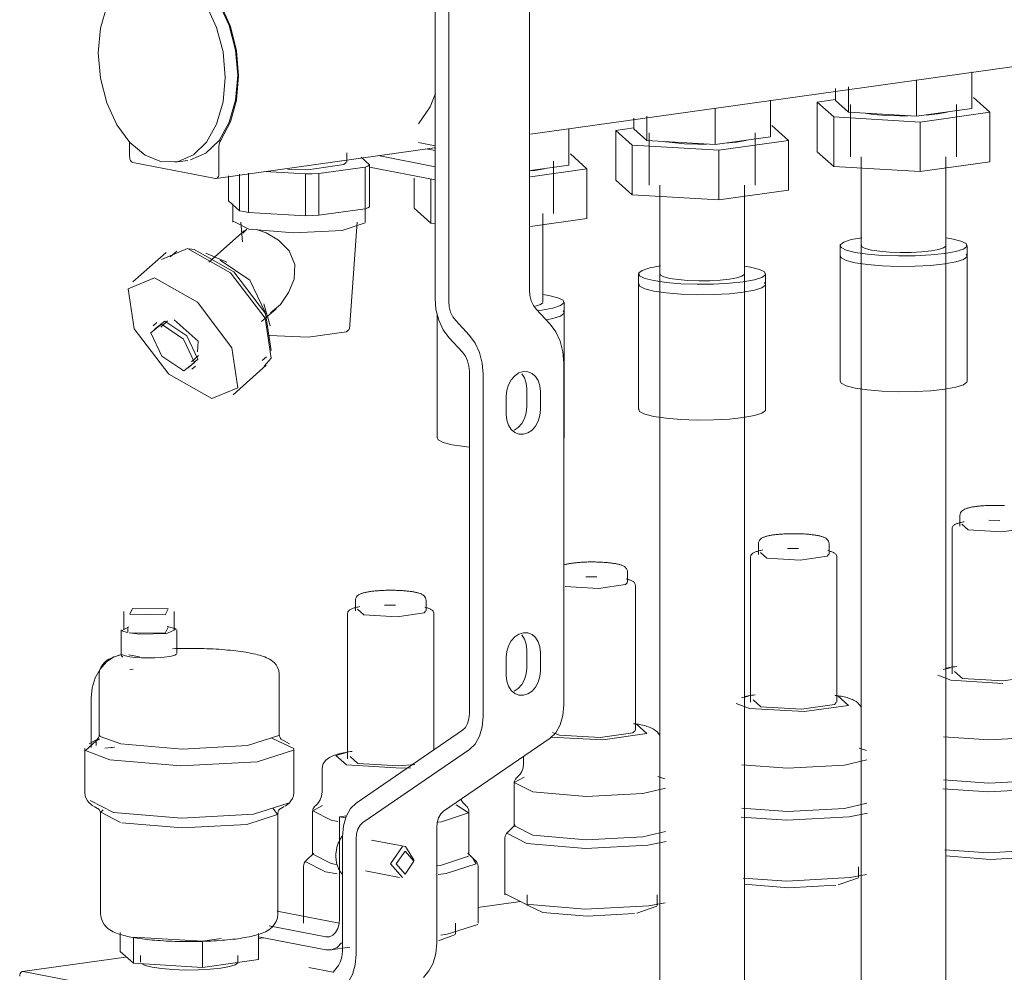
# Model space of a CAD drawing. Header units: millimetres. Extents: x 38570 to 76040, y -5041 to 9267.
# Tile 76 of 169: x 50583 to 50769, y 147 to 327. Entities that reach past the tile are written whole.
import ezdxf

# ---------------------------------------------------------------- set-up
doc = ezdxf.new("R2010")
doc.units = ezdxf.units.MM
doc.layers.add('M-EQPM-____-OTLN', color=50, linetype='Continuous', lineweight=20)
doc.layers.add('P-PIPE-____-OTLN', color=3, linetype='Continuous', lineweight=20)

# ---------------------------------------------------------------- blocks, each defined once
blk = doc.blocks.new('ADSK_Коллектор с регулирующими клапанами и расходомерами - N5-1658201-3D Отопление left')
at = {"layer": 'M-EQPM-____-OTLN'}
for p, q in [((50679.06, 337.46), (50679.06, 275.74)), ((50661.24, 335.82), (50661.24, 274.11)), ((50663.83, 273.61), (50663.83, 335.32)), ((50679.26, 305.14), (50813.19, 323.94)), ((50762.63, 310), (50762.63, 316.9)), ((50752.21, 315.44), (50752.21, 308.54)), ((50736.85, 311.51), (50736.85, 313.77)), ((50739.32, 309.29), (50739.32, 314.12)), ((50724.57, 304.65), (50724.57, 311.56)), ((50736.85, 311.7), (50733.42, 311.22)), ((50733.42, 311.22), (50736.55, 308.41)), ((50733.42, 301.85), (50733.42, 311.22)), ((50739.32, 309.29), (50736.85, 311.51)), ((50739.74, 310.75), (50739.74, 300.89)), ((50759.74, 300.89), (50759.74, 310.75)), ((50766.06, 309.3), (50762.92, 312.11)), ((50714.15, 310.1), (50714.15, 303.19)), ((50752.21, 308.54), (50739.32, 309.29)), ((50762.63, 310), (50752.21, 308.54)), ((50752.87, 307.45), (50766.06, 309.3)), ((50756.22, 309.01), (50754.03, 308.77)), ((50757.97, 309.32), (50756.22, 309.01)), ((50766.06, 299.93), (50766.06, 309.3)), ((50698.78, 306.16), (50698.78, 308.21)), ((50701.26, 303.95), (50701.26, 308.56)), ((50736.55, 308.41), (50752.87, 307.45)), ((50736.55, 299.04), (50736.55, 308.41)), ((50752.87, 298.08), (50752.87, 307.45)), ((50686.51, 299.31), (50686.51, 306.21)), ((50698.78, 306.35), (50695.36, 305.87)), ((50695.36, 305.87), (50698.49, 303.06)), ((50695.36, 296.5), (50695.36, 305.87)), ((50701.26, 303.95), (50698.78, 306.16)), ((50701.68, 305.41), (50701.68, 295.55)), ((50721.68, 295.55), (50721.68, 305.41)), ((50728, 303.96), (50724.86, 306.77)), ((50603.52, 303.66), (50603.52, 300.93)), ((50658.12, 303.57), (50661.24, 302.96)), ((50714.15, 303.19), (50701.26, 303.95)), ((50724.57, 304.65), (50714.15, 303.19)), ((50714.81, 302.11), (50728, 303.96)), ((50718.16, 303.66), (50715.97, 303.43)), ((50719.91, 303.98), (50718.16, 303.66)), ((50728, 294.59), (50728, 303.96)), ((50619.88, 296.8), (50661.13, 302.6)), ((50620.38, 297.67), (50620.38, 302.76)), ((50644.55, 299.9), (50644.55, 301.63)), ((50659.48, 302.41), (50661.24, 302.07)), ((50689.93, 298.62), (50686.8, 301.42)), ((50698.49, 303.06), (50714.81, 302.11)), ((50698.49, 293.69), (50698.49, 303.06)), ((50714.81, 292.74), (50714.81, 302.11)), ((50736.55, 299.04), (50733.42, 301.85)), ((50604.17, 299.82), (50619.74, 296.81)), ((50612.17, 299.88), (50614.53, 300.21)), ((50648.88, 299.34), (50647.25, 300.81)), ((50661.24, 299.02), (50650.48, 301.1)), ((50683.61, 290.2), (50683.61, 300.07)), ((50741.74, 300.89), (50741.74, 284.12)), ((50766.06, 299.93), (50752.87, 298.08)), ((50757.74, 284.12), (50757.74, 300.89)), ((50625.97, 290.38), (50625.97, 297.82)), ((50629.06, 298.09), (50636.76, 297.64)), ((50636.76, 297.64), (50636.76, 289.75)), ((50639.3, 297.72), (50648.02, 298.94)), ((50639.3, 289.83), (50639.3, 297.72)), ((50648.02, 291.05), (50648.02, 298.94)), ((50648.86, 298.95), (50661.24, 296.55)), ((50648.88, 291.45), (50648.88, 299.34)), ((50686.51, 299.31), (50679.26, 298.29)), ((50679.26, 297.12), (50689.93, 298.62)), ((50680.1, 298.32), (50679.3, 298.22)), ((50681.85, 298.64), (50680.1, 298.32)), ((50689.93, 289.25), (50689.93, 298.62)), ((50752.87, 298.08), (50736.55, 299.04)), ((50622.22, 292.56), (50622.22, 297.29)), ((50624.3, 290.71), (50624.3, 297.58)), ((50657.3, 291.16), (50657.3, 296.82)), ((50660.43, 288.35), (50660.43, 296.71)), ((50698.49, 293.69), (50695.36, 296.5)), ((50703.68, 295.55), (50703.68, 278.78)), ((50728, 294.59), (50714.81, 292.74)), ((50719.68, 278.78), (50719.68, 295.55)), ((50624.3, 290.71), (50622.22, 292.56)), ((50623.05, 292.01), (50623.05, 288.56)), ((50648.05, 288.56), (50648.05, 292.01)), ((50714.81, 292.74), (50698.49, 293.69)), ((50636.76, 289.75), (50625.97, 290.38)), ((50648.02, 291.05), (50639.3, 289.83)), ((50660.43, 288.35), (50657.3, 291.16)), ((50681.61, 273.43), (50681.61, 290.2)), ((50623.09, 288.72), (50626.04, 287.22)), ((50624.55, 288.53), (50624.83, 284.84)), ((50645.05, 268.32), (50646.55, 288.53)), ((50661.24, 288.3), (50660.43, 288.35)), ((50689.93, 289.25), (50679.26, 287.75)), ((50625.25, 286.97), (50618.51, 280.98)), ((50625.67, 287.2), (50624.92, 286.45)), ((50610.43, 282.83), (50604.17, 277.27)), ((50614.47, 283.59), (50609.53, 281.51)), ((50612.48, 283.04), (50612.02, 282.71)), ((50615.73, 283.4), (50614.88, 283.52)), ((50737.74, 284.12), (50737.74, 282.15)), ((50761.74, 282.15), (50761.74, 284.12)), ((50612.02, 282.71), (50611.19, 281.97)), ((50621.88, 280.98), (50617.91, 282.7)), ((50737.74, 282.15), (50737.74, 258.48)), ((50761.74, 282.15), (50761.54, 282.51)), ((50761.54, 282.51), (50761.74, 282.15)), ((50761.74, 258.48), (50761.74, 282.15)), ((50699.68, 278.78), (50699.68, 276.81)), ((50723.68, 276.81), (50723.48, 277.16)), ((50723.48, 277.16), (50723.68, 276.81)), ((50723.68, 276.81), (50723.68, 278.78)), ((50699.68, 276.81), (50699.68, 253.13)), ((50723.68, 253.13), (50723.68, 276.81)), ((50685.61, 271.46), (50685.61, 273.43)), ((50628.47, 269.77), (50631.19, 272.18)), ((50630.11, 268.97), (50628.87, 273.12)), ((50680.35, 272.08), (50682.95, 269.3)), ((50680.61, 271.83), (50681.4, 271.93)), ((50685.61, 271.46), (50685.42, 271.82)), ((50685.42, 271.82), (50685.61, 271.46)), ((50610.22, 269.85), (50608.18, 268.24)), ((50610.72, 269.89), (50609.41, 268.72)), ((50661.61, 271.26), (50661.61, 247.79)), ((50667.72, 267.16), (50665.13, 269.94)), ((50685.61, 247.79), (50685.61, 271.46)), ((50608.66, 269.56), (50608, 268.97)), ((50663.83, 266.77), (50666.43, 263.99)), ((50615.22, 262.17), (50616.54, 263.34)), ((50628.6, 262.39), (50629.42, 263.12)), ((50615.31, 260.75), (50615.97, 261.33)), ((50623.1, 255.96), (50629.36, 261.53)), ((50685.54, 261.96), (50685.54, 197.4)), ((50667.72, 260.33), (50667.72, 195.77)), ((50670.32, 195.27), (50670.32, 259.82)), ((50678.57, 253.64), (50678.57, 257.09)), ((50674.69, 252.23), (50674.69, 255.68)), ((50681.16, 256.59), (50681.16, 253.14)), ((50685.61, 247.79), (50685.58, 247.63)), ((50760.37, 233.12), (50760.37, 231.15)), ((50758.9, 230.65), (50758.9, 203.23)), ((50760.76, 231.51), (50761.97, 230.43)), ((50767.92, 232.22), (50765.84, 232.23)), ((50722.31, 227.77), (50722.31, 225.8)), ((50735.66, 225.8), (50735.66, 227.77)), ((50720.84, 225.31), (50720.84, 197.89)), ((50722.7, 226.17), (50723.9, 225.09)), ((50729.86, 226.88), (50727.78, 226.88)), ((50737.14, 197.89), (50737.14, 225.31)), ((50691.8, 221.53), (50689.72, 221.54)), ((50697.6, 220.46), (50697.6, 222.43)), ((50699.08, 192.54), (50699.08, 219.96)), ((50646.19, 217.09), (50646.19, 215.11)), ((50653.74, 216.19), (50651.66, 216.2)), ((50659.54, 215.11), (50659.54, 217.09)), ((50602.43, 214.99), (50602.43, 211.54)), ((50611.93, 211.54), (50611.93, 214.99)), ((50644.71, 214.62), (50644.71, 187.2)), ((50646.57, 215.48), (50647.78, 214.4)), ((50661.01, 188.9), (50661.01, 214.62)), ((50610.8, 212.05), (50610.26, 210.94)), ((50610.63, 212.17), (50612.33, 211.71)), ((50601.93, 211.54), (50601.93, 206.81)), ((50603.21, 211.11), (50603.23, 211.97)), ((50610.26, 210.94), (50603.78, 210.99)), ((50612.35, 211.7), (50610.59, 210.88)), ((50612.43, 207.1), (50612.43, 211.54)), ((50605.41, 206.45), (50603.42, 206.84)), ((50678.57, 204.32), (50678.57, 207.78)), ((50681.16, 207.27), (50681.16, 203.82)), ((50674.69, 202.91), (50674.69, 206.37)), ((50597.8, 203.16), (50597.8, 191.82)), ((50604.2, 204.09), (50603.57, 204.02)), ((50631.8, 191.82), (50631.8, 203.16)), ((50758.69, 202.06), (50756.19, 202.97)), ((50757.2, 204.03), (50758.51, 204.37)), ((50759.37, 203.68), (50760.84, 202.36)), ((50768.5, 201.44), (50758.69, 202.06)), ((50719.14, 198.69), (50720.45, 199.02)), ((50736.84, 199.15), (50737.34, 199.06)), ((50596.28, 189.34), (50596.28, 198.67)), ((50720.63, 196.72), (50718.13, 197.63)), ((50721.31, 198.34), (50722.78, 197.02)), ((50698.77, 193.81), (50699.28, 193.72)), ((50631.8, 191.82), (50631.8, 191.82)), ((50666.43, 192.6), (50646.32, 178.84)), ((50683.43, 192.14), (50684.72, 191.67)), ((50597.56, 190.96), (50595.9, 190.05)), ((50597.24, 190.6), (50597.86, 190.98)), ((50597.24, 189.73), (50597.24, 190.6)), ((50630.41, 191.11), (50634.55, 189.11)), ((50633.71, 190.05), (50632.05, 190.96)), ((50682.95, 191.07), (50662.84, 177.31)), ((50595.05, 189.11), (50595.05, 180.84)), ((50600.66, 189.42), (50598.86, 189.17)), ((50600.65, 189.4), (50599.93, 189.27)), ((50634.55, 180.84), (50634.55, 189.11)), ((50647.62, 175.17), (50667.72, 188.93)), ((50742.72, 188.74), (50741.36, 189.17)), ((50645.18, 187.65), (50646.66, 186.33)), ((50677.95, 187.65), (50677.95, 186.31)), ((50639.89, 185.23), (50639.89, 180.96)), ((50676.17, 182.51), (50676.17, 174.33)), ((50704.66, 183.4), (50703.3, 183.83)), ((50600.52, 177.06), (50596.1, 179.3)), ((50596.85, 178.17), (50597.81, 177.64)), ((50598.05, 176.9), (50598.05, 157.94)), ((50631.55, 157.94), (50631.55, 176.9)), ((50631.79, 177.64), (50632.76, 178.17)), ((50638.11, 177.16), (50638.11, 168.98)), ((50667.62, 168.98), (50667.62, 177.16)), ((50641.63, 175.58), (50642.89, 175.37)), ((50644.49, 176.44), (50643.21, 176.26)), ((50644.34, 176.04), (50643.21, 176.26)), ((50643.21, 176.26), (50643.21, 157.03)), ((50661.55, 174.14), (50661.55, 152.43)), ((50674.79, 173.12), (50678.6, 171.18)), ((50676.38, 174.73), (50674.96, 173.36)), ((50676.22, 174.52), (50679.69, 172.75)), ((50643.73, 172.51), (50643.73, 150.79)), ((50646.32, 150.29), (50646.32, 172)), ((50655.63, 170.6), (50649.23, 171.84)), ((50674.44, 172.21), (50674.44, 161.48)), ((50638.31, 169.39), (50636.9, 168.01)), ((50657.32, 168.01), (50655.63, 170.6)), ((50668.83, 168.01), (50667.41, 169.39)), ((50636.72, 167.78), (50640.54, 165.84)), ((50638.15, 169.18), (50641.63, 167.4)), ((50641.63, 167.4), (50642.54, 167.24)), ((50636.38, 166.87), (50636.38, 156.13)), ((50640.54, 165.84), (50642.74, 165.48)), ((50648.1, 166.03), (50654.51, 164.79)), ((50669.35, 156.13), (50669.35, 166.87)), ((50741.25, 164.85), (50741.25, 166.82)), ((50737.41, 163.38), (50741.21, 164.69)), ((50677.38, 160.22), (50669.29, 159.09)), ((50674.49, 161.69), (50678.38, 159.71)), ((50678.66, 161.48), (50678.66, 159.5)), ((50703.19, 159.5), (50703.19, 161.48)), ((50631.44, 158.41), (50643.13, 156.14)), ((50678.67, 159.52), (50681.59, 158.19)), ((50699.35, 158.04), (50703.15, 159.34)), ((50640.61, 153.58), (50629.88, 155.66)), ((50665.12, 154.16), (50665.12, 156.13)), ((50601.75, 150.81), (50601.75, 154.36)), ((50604.25, 153.5), (50617.31, 152.73)), ((50604.25, 148.57), (50604.25, 153.5)), ((50617.31, 152.73), (50620.85, 153.23)), ((50617.31, 152.73), (50617.31, 147.8)), ((50627.86, 149.28), (50627.86, 154.21)), ((50627.86, 153.58), (50640.61, 151.12)), ((50628.8, 153.4), (50627.86, 153.27)), ((50661.91, 152.8), (50665.09, 154)), ((50604.25, 148.57), (50601.75, 150.81)), ((50641.52, 151.09), (50645.11, 151.59)), ((50602.73, 149.74), (50583.28, 147.01)), ((50605.6, 150.05), (50605.6, 148.81)), ((50627.86, 149.28), (50617.31, 147.8)), ((50624, 148.81), (50624, 150.05)), ((50598.99, 144), (50583.42, 147.01)), ((50617.31, 147.8), (50604.25, 148.57)), ((50642.01, 146.9), (50637.37, 147.8)), ((50642.97, 148.15), (50642.01, 146.87)), ((50660.03, 147.14), (50659.07, 145.86))]:
    blk.add_line(p, q, dxfattribs=at)
for points in [[(50608.09, 336.55, 0), (50608.85, 336.76, 0), (50611.95, 336.78, 0), (50615.06, 335.56, 0), (50617.95, 333.17, 0), (50620.44, 329.79, 0), (50622.34, 325.65, 0), (50623.54, 321.01, 0), (50623.95, 316.21, 0)], [(50621.59, 315.88, 0), (50621.18, 320.68, 0), (50619.98, 325.31, 0), (50618.08, 329.46, 0), (50615.59, 332.84, 0), (50612.7, 335.23, 0), (50609.59, 336.45, 0), (50606.49, 336.43, 0), (50603.6, 335.16, 0), (50601.11, 332.74, 0), (50599.21, 329.33, 0), (50598.01, 325.17, 0), (50597.6, 320.52, 0)], [(50620.74, 304.05, 0), (50622.57, 307.47, 0), (50623.72, 311.6, 0), (50624.11, 316.18, 0), (50623.72, 320.91, 0), (50622.57, 325.48, 0), (50620.74, 329.61, 0)], [(50597.6, 320.52, 0), (50598.01, 315.72, 0), (50599.21, 311.09, 0), (50601.11, 306.94, 0), (50603.6, 303.56, 0), (50606.49, 301.18, 0), (50609.59, 299.95, 0), (50612.7, 299.98, 0), (50615.59, 301.24, 0), (50618.08, 303.66, 0), (50619.98, 307.07, 0), (50621.18, 311.24, 0), (50621.59, 315.88, 0)], [(50623.95, 316.21, 0), (50623.54, 311.57, 0), (50622.34, 307.4, 0), (50620.44, 303.99, 0), (50617.95, 301.57, 0), (50615.06, 300.31, 0)], [(50661.32, 312.84, 0), (50660.28, 310.33, 0), (50658.12, 307.09, 0)], [(50750.59, 308.62, 0), (50748.94, 308.62, 0), (50746.39, 308.71, 0), (50744.06, 308.9, 0), (50742.79, 309.07, 0)], [(50620.38, 302.76, 0), (50620.43, 303.25, 0), (50620.55, 303.69, 0), (50620.74, 304.05, 0)], [(50712.53, 303.27, 0), (50710.88, 303.27, 0), (50708.33, 303.36, 0), (50706, 303.56, 0), (50704.73, 303.73, 0)], [(50603.52, 300.93, 0), (50603.55, 300.67, 0), (50603.61, 300.42, 0), (50603.71, 300.2, 0), (50603.85, 300.01, 0), (50604.01, 299.88, 0), (50604.17, 299.82, 0)], [(50644.43, 299.82, 0), (50644.03, 299.4, 0), (50637.18, 298.44, 0), (50633.4, 298.49, 0)], [(50619.74, 296.81, 0), (50619.9, 296.81, 0), (50620.06, 296.88, 0), (50620.19, 297.01, 0), (50620.3, 297.19, 0), (50620.36, 297.42, 0), (50620.38, 297.67, 0)], [(50636.76, 297.64, 0), (50638.04, 297.67, 0), (50639.3, 297.72, 0)], [(50648.02, 298.94, 0), (50648.51, 299.14, 0), (50648.88, 299.34, 0)], [(50625.97, 290.38, 0), (50625.09, 290.54, 0), (50624.3, 290.71, 0)], [(50648.88, 291.45, 0), (50648.51, 291.25, 0), (50648.02, 291.05, 0)], [(50626.04, 287.22, 0), (50634.56, 286.5, 0), (50643.66, 286.99, 0), (50648.01, 288.39, 0)], [(50639.3, 289.83, 0), (50638.04, 289.78, 0), (50636.76, 289.75, 0)], [(50630.13, 271.4, 0), (50632.02, 273.02, 0), (50633.56, 275.23, 0), (50634.59, 277.79, 0), (50634.77, 280.56, 0), (50633.69, 283.15, 0), (50631.65, 285.15, 0), (50629.31, 286.5, 0), (50627.48, 287.14, 0)], [(50741.86, 285.61, 0), (50739.86, 285.24, 0), (50738.43, 284.78, 0), (50737.78, 284.28, 0), (50737.94, 283.76, 0), (50738.9, 283.27, 0), (50740.6, 282.84, 0), (50742.93, 282.49, 0), (50745.72, 282.26, 0), (50748.78, 282.15, 0), (50751.91, 282.18, 0), (50754.89, 282.34, 0), (50757.52, 282.62, 0)], [(50757.52, 282.62, 0), (50759.62, 283, 0), (50761.04, 283.46, 0), (50761.7, 283.96, 0), (50761.54, 284.48, 0), (50760.58, 284.97, 0), (50758.87, 285.4, 0), (50757.74, 285.6, 0)], [(50628.97, 261.33, 0), (50630.27, 262.85, 0), (50629.14, 270.39, 0), (50622.59, 278.98, 0), (50614.47, 283.59, 0)], [(50630.25, 264.33, 0), (50629.21, 271.27, 0), (50623.2, 279.17, 0), (50615.73, 283.4, 0)], [(50754.93, 283.12, 0), (50753.17, 282.93, 0), (50751.19, 282.83, 0), (50749.1, 282.81, 0), (50747.06, 282.88, 0), (50745.2, 283.04, 0), (50743.65, 283.27, 0), (50742.51, 283.56, 0), (50741.87, 283.88, 0), (50741.76, 284.23, 0)], [(50757.71, 284.02, 0), (50757.28, 283.68, 0), (50756.33, 283.37, 0), (50754.93, 283.12, 0)], [(50629.13, 271.55, 0), (50626.27, 277.56, 0), (50620.63, 281.38, 0)], [(50737.78, 282.31, 0), (50737.94, 281.79, 0), (50738.9, 281.3, 0), (50740.6, 280.87, 0), (50742.93, 280.52, 0), (50745.72, 280.29, 0), (50748.78, 280.18, 0), (50751.91, 280.2, 0), (50754.89, 280.36, 0), (50757.52, 280.64, 0)], [(50757.52, 280.64, 0), (50754.89, 280.36, 0), (50751.91, 280.2, 0), (50748.78, 280.18, 0), (50745.72, 280.29, 0), (50742.93, 280.52, 0), (50740.6, 280.87, 0), (50738.9, 281.3, 0), (50737.94, 281.79, 0), (50737.78, 282.31, 0)], [(50757.52, 280.64, 0), (50759.62, 281.03, 0), (50761.04, 281.49, 0), (50761.7, 281.99, 0)], [(50761.7, 281.99, 0), (50761.04, 281.49, 0), (50759.62, 281.03, 0), (50757.52, 280.64, 0)], [(50703.8, 280.27, 0), (50701.8, 279.9, 0), (50700.37, 279.44, 0), (50699.71, 278.94, 0), (50699.87, 278.42, 0), (50700.84, 277.93, 0), (50702.54, 277.5, 0), (50704.87, 277.15, 0), (50707.66, 276.92, 0), (50710.72, 276.81, 0), (50713.85, 276.83, 0), (50716.83, 276.99, 0), (50719.46, 277.27, 0)], [(50719.46, 277.27, 0), (50721.56, 277.66, 0), (50722.98, 278.12, 0), (50723.64, 278.62, 0), (50723.48, 279.14, 0), (50722.51, 279.63, 0), (50720.81, 280.06, 0), (50719.68, 280.25, 0)], [(50608.21, 278.03, 0), (50603.26, 275.95, 0), (50604.39, 268.4, 0), (50610.93, 259.81, 0), (50619.06, 255.21, 0)], [(50619.06, 255.21, 0), (50624, 257.28, 0), (50622.87, 264.83, 0), (50616.33, 273.42, 0), (50608.21, 278.03, 0)], [(50716.86, 277.77, 0), (50715.11, 277.59, 0), (50713.12, 277.48, 0), (50711.04, 277.46, 0), (50709, 277.54, 0), (50707.14, 277.69, 0), (50705.59, 277.92, 0), (50704.45, 278.21, 0), (50703.81, 278.54, 0), (50703.7, 278.88, 0)], [(50719.65, 278.67, 0), (50719.21, 278.34, 0), (50718.26, 278.03, 0), (50716.86, 277.77, 0)], [(50679.06, 275.74, 0), (50679.14, 274.71, 0), (50679.4, 273.7, 0), (50679.82, 272.81, 0), (50680.35, 272.08, 0)], [(50699.71, 276.96, 0), (50699.87, 276.45, 0), (50700.84, 275.96, 0), (50702.54, 275.52, 0), (50704.87, 275.18, 0), (50707.66, 274.94, 0), (50710.72, 274.83, 0), (50713.85, 274.86, 0), (50716.83, 275.02, 0), (50719.46, 275.3, 0)], [(50719.46, 275.3, 0), (50716.83, 275.02, 0), (50713.85, 274.86, 0), (50710.72, 274.83, 0), (50707.66, 274.94, 0), (50704.87, 275.18, 0), (50702.54, 275.52, 0), (50700.84, 275.96, 0), (50699.87, 276.45, 0), (50699.71, 276.96, 0)], [(50719.46, 275.3, 0), (50721.56, 275.68, 0), (50722.98, 276.14, 0), (50723.64, 276.65, 0)], [(50723.64, 276.65, 0), (50722.98, 276.14, 0), (50721.56, 275.68, 0), (50719.46, 275.3, 0)], [(50661.24, 274.11, 0), (50661.41, 272.03, 0), (50661.93, 270.03, 0), (50662.76, 268.23, 0), (50663.83, 266.77, 0)], [(50665.13, 269.94, 0), (50664.59, 270.67, 0), (50664.18, 271.57, 0), (50663.92, 272.57, 0), (50663.83, 273.61, 0)], [(50681.4, 271.93, 0), (50683.5, 272.31, 0), (50684.92, 272.77, 0), (50685.58, 273.28, 0), (50685.42, 273.79, 0), (50684.45, 274.28, 0), (50682.75, 274.72, 0), (50681.62, 274.91, 0)], [(50681.59, 273.33, 0), (50681.15, 272.99, 0), (50680.2, 272.69, 0)], [(50614.6, 261.05, 0), (50616.45, 262.64, 0), (50614.36, 267.05, 0), (50610.22, 269.85, 0)], [(50616.36, 264.02, 0), (50616.47, 266.07, 0), (50611.97, 270.12, 0)], [(50682.27, 270.09, 0), (50683.5, 270.34, 0), (50684.92, 270.8, 0), (50685.58, 271.3, 0)], [(50685.58, 271.3, 0), (50684.92, 270.8, 0), (50683.5, 270.34, 0), (50682.27, 270.09, 0)], [(50609.56, 269.26, 0), (50607.52, 267.66, 0), (50609.61, 263.25, 0), (50613.75, 260.45, 0)], [(50613.75, 260.45, 0), (50615.79, 262.06, 0), (50613.7, 266.46, 0), (50609.56, 269.26, 0)], [(50629.94, 267.13, 0), (50637.27, 266.8, 0), (50644.5, 267.81, 0), (50644.93, 268.24, 0)], [(50682.95, 269.3, 0), (50684.02, 267.83, 0), (50684.85, 266.04, 0), (50685.36, 264.04, 0), (50685.54, 261.96, 0)], [(50670.32, 259.82, 0), (50670.14, 261.9, 0), (50669.62, 263.9, 0), (50668.8, 265.7, 0), (50667.72, 267.16, 0)], [(50666.43, 263.99, 0), (50666.96, 263.26, 0), (50667.38, 262.37, 0), (50667.63, 261.36, 0), (50667.72, 260.33, 0)], [(50674.69, 255.68, 0), (50674.8, 256.78, 0), (50675.13, 257.84, 0), (50675.64, 258.78, 0), (50676.31, 259.54, 0), (50677.09, 260.07, 0), (50677.93, 260.33, 0), (50678.77, 260.3, 0), (50679.55, 259.99, 0), (50680.22, 259.42, 0), (50680.73, 258.63, 0), (50681.05, 257.66, 0), (50681.16, 256.59, 0)], [(50678.57, 257.09, 0), (50678.46, 258.16, 0), (50678.14, 259.13, 0), (50677.62, 259.92, 0)], [(50757.52, 256.97, 0), (50754.89, 256.69, 0), (50751.91, 256.53, 0), (50748.78, 256.51, 0), (50745.72, 256.61, 0), (50742.93, 256.85, 0), (50740.6, 257.2, 0), (50738.9, 257.63, 0), (50737.94, 258.12, 0), (50737.78, 258.64, 0)], [(50761.74, 258.48, 0), (50761.7, 258.32, 0), (50761.04, 257.82, 0), (50759.62, 257.36, 0), (50757.52, 256.97, 0)], [(50681.16, 253.14, 0), (50681.05, 252.04, 0), (50680.73, 250.98, 0), (50680.22, 250.04, 0), (50679.55, 249.28, 0), (50678.77, 248.75, 0), (50677.93, 248.49, 0), (50677.09, 248.52, 0), (50676.31, 248.83, 0), (50675.64, 249.4, 0), (50675.13, 250.19, 0), (50674.8, 251.16, 0), (50674.69, 252.23, 0)], [(50676.17, 249.25, 0), (50676.95, 249.78, 0), (50677.62, 250.54, 0), (50678.14, 251.48, 0), (50678.46, 252.54, 0), (50678.57, 253.64, 0)], [(50719.46, 251.63, 0), (50716.83, 251.35, 0), (50713.85, 251.19, 0), (50710.72, 251.16, 0), (50707.66, 251.27, 0), (50704.87, 251.51, 0), (50702.54, 251.85, 0), (50700.84, 252.28, 0), (50699.87, 252.78, 0), (50699.71, 253.29, 0)], [(50723.68, 253.13, 0), (50723.64, 252.98, 0), (50722.98, 252.47, 0), (50721.56, 252.01, 0), (50719.46, 251.63, 0)], [(50667.68, 246.07, 0), (50666.81, 246.16, 0), (50664.48, 246.51, 0), (50662.78, 246.94, 0), (50661.81, 247.43, 0), (50661.65, 247.95, 0)], [(50760.37, 233.12, 0), (50760.41, 233.39, 0), (50760.49, 233.63, 0), (50760.61, 233.82, 0), (50760.73, 233.97, 0), (50760.85, 234.08, 0), (50760.98, 234.17, 0), (50761.1, 234.24, 0), (50761.22, 234.31, 0), (50761.34, 234.36, 0), (50761.46, 234.41, 0), (50761.58, 234.46, 0), (50761.71, 234.5, 0), (50761.85, 234.54, 0), (50761.99, 234.58, 0), (50762.13, 234.62, 0), (50762.28, 234.65, 0), (50762.44, 234.69, 0), (50762.6, 234.72, 0), (50762.76, 234.75, 0), (50762.94, 234.78, 0), (50763.11, 234.8, 0), (50763.3, 234.83, 0), (50763.49, 234.85, 0), (50763.68, 234.88, 0), (50763.88, 234.9, 0), (50764.08, 234.92, 0), (50764.29, 234.94, 0), (50764.5, 234.96, 0), (50764.71, 234.97, 0), (50764.93, 234.99, 0), (50765.15, 235, 0), (50765.37, 235.01, 0), (50765.6, 235.02, 0), (50765.83, 235.03, 0), (50766.06, 235.04, 0), (50766.29, 235.05, 0), (50766.52, 235.05, 0), (50766.75, 235.05, 0), (50766.99, 235.05, 0), (50767.22, 235.05, 0), (50767.45, 235.05, 0), (50767.69, 235.05, 0), (50767.92, 235.04, 0), (50768.15, 235.04, 0), (50768.38, 235.03, 0), (50768.6, 235.02, 0), (50768.83, 235.01, 0)], [(50758.9, 230.65, 0), (50758.92, 230.82, 0), (50758.97, 230.97, 0), (50759.05, 231.1, 0), (50759.14, 231.2, 0), (50759.24, 231.29, 0), (50759.34, 231.37, 0), (50759.45, 231.43, 0), (50759.56, 231.5, 0), (50759.69, 231.55, 0), (50759.82, 231.61, 0), (50759.96, 231.66, 0), (50760.11, 231.71, 0), (50760.27, 231.76, 0), (50760.44, 231.81, 0), (50760.62, 231.85, 0), (50760.8, 231.89, 0), (50761, 231.93, 0), (50761.2, 231.97, 0)], [(50761.97, 230.43, 0), (50768.26, 230.06, 0), (50773.34, 230.78, 0), (50773.64, 231.09, 0)], [(50722.31, 227.77, 0), (50722.34, 228.05, 0), (50722.43, 228.29, 0), (50722.54, 228.48, 0), (50722.67, 228.62, 0), (50722.79, 228.74, 0), (50722.91, 228.83, 0), (50723.03, 228.9, 0), (50723.15, 228.96, 0), (50723.27, 229.02, 0), (50723.4, 229.07, 0), (50723.52, 229.12, 0), (50723.65, 229.16, 0), (50723.78, 229.2, 0), (50723.92, 229.24, 0), (50724.07, 229.27, 0), (50724.22, 229.31, 0), (50724.37, 229.34, 0), (50724.53, 229.37, 0), (50724.7, 229.4, 0), (50724.87, 229.43, 0), (50725.05, 229.46, 0), (50725.24, 229.49, 0), (50725.42, 229.51, 0), (50725.62, 229.53, 0), (50725.81, 229.56, 0), (50726.02, 229.58, 0), (50726.22, 229.6, 0), (50726.43, 229.61, 0), (50726.65, 229.63, 0), (50726.87, 229.64, 0), (50727.09, 229.66, 0), (50727.31, 229.67, 0), (50727.54, 229.68, 0), (50727.76, 229.69, 0), (50727.99, 229.7, 0), (50728.22, 229.7, 0), (50728.46, 229.71, 0), (50728.69, 229.71, 0), (50728.92, 229.71, 0), (50729.16, 229.71, 0), (50729.39, 229.71, 0), (50729.62, 229.7, 0), (50729.86, 229.7, 0), (50730.09, 229.69, 0), (50730.31, 229.68, 0), (50730.54, 229.67, 0), (50730.77, 229.66, 0), (50730.99, 229.65, 0), (50731.21, 229.64, 0), (50731.42, 229.62, 0), (50731.64, 229.6, 0), (50731.85, 229.59, 0), (50732.05, 229.57, 0), (50732.25, 229.55, 0), (50732.45, 229.52, 0), (50732.64, 229.5, 0), (50732.82, 229.47, 0), (50733, 229.45, 0), (50733.18, 229.42, 0), (50733.35, 229.39, 0), (50733.5, 229.36, 0)], [(50735.66, 227.77, 0), (50735.63, 228.05, 0), (50735.54, 228.29, 0), (50735.43, 228.48, 0), (50735.3, 228.62, 0), (50735.18, 228.74, 0), (50735.06, 228.83, 0), (50734.94, 228.9, 0), (50734.82, 228.96, 0), (50734.7, 229.02, 0), (50734.58, 229.07, 0), (50734.45, 229.12, 0), (50734.32, 229.16, 0), (50734.19, 229.2, 0), (50734.05, 229.24, 0), (50733.91, 229.27, 0), (50733.76, 229.31, 0), (50733.6, 229.34, 0), (50733.5, 229.36, 0)], [(50720.84, 225.31, 0), (50720.86, 225.48, 0), (50720.91, 225.63, 0), (50720.99, 225.75, 0), (50721.08, 225.86, 0), (50721.17, 225.95, 0), (50721.28, 226.02, 0), (50721.39, 226.09, 0), (50721.5, 226.15, 0), (50721.63, 226.21, 0), (50721.76, 226.27, 0), (50721.9, 226.32, 0), (50722.05, 226.37, 0), (50722.21, 226.42, 0), (50722.38, 226.46, 0), (50722.56, 226.51, 0), (50722.74, 226.55, 0), (50722.94, 226.59, 0), (50723.14, 226.63, 0)], [(50723.9, 225.09, 0), (50730.2, 224.72, 0), (50735.28, 225.43, 0), (50735.57, 225.75, 0)], [(50737.14, 225.31, 0), (50737.12, 225.48, 0), (50737.06, 225.63, 0), (50736.99, 225.75, 0), (50736.9, 225.86, 0), (50736.8, 225.95, 0), (50736.7, 226.02, 0), (50736.59, 226.09, 0), (50736.47, 226.15, 0), (50736.35, 226.21, 0), (50736.21, 226.27, 0), (50736.07, 226.32, 0), (50735.92, 226.37, 0), (50735.76, 226.42, 0), (50735.6, 226.46, 0), (50735.42, 226.51, 0)], [(50685.59, 223.82, 0), (50685.72, 223.86, 0), (50685.86, 223.89, 0), (50686.01, 223.93, 0), (50686.16, 223.97, 0), (50686.31, 224, 0), (50686.47, 224.03, 0), (50686.64, 224.06, 0), (50686.81, 224.09, 0), (50686.99, 224.12, 0), (50687.17, 224.14, 0), (50687.36, 224.17, 0), (50687.56, 224.19, 0), (50687.75, 224.21, 0), (50687.96, 224.23, 0), (50688.16, 224.25, 0), (50688.37, 224.27, 0), (50688.59, 224.29, 0), (50688.8, 224.3, 0), (50689.03, 224.31, 0), (50689.25, 224.33, 0), (50689.47, 224.34, 0), (50689.7, 224.34, 0), (50689.93, 224.35, 0), (50690.16, 224.36, 0), (50690.4, 224.36, 0), (50690.63, 224.36, 0), (50690.86, 224.37, 0), (50691.1, 224.37, 0), (50691.33, 224.36, 0), (50691.56, 224.36, 0), (50691.79, 224.35, 0), (50692.02, 224.35, 0), (50692.25, 224.34, 0), (50692.48, 224.33, 0), (50692.7, 224.32, 0), (50692.93, 224.31, 0), (50693.15, 224.29, 0), (50693.36, 224.28, 0), (50693.57, 224.26, 0), (50693.78, 224.24, 0), (50693.99, 224.22, 0), (50694.19, 224.2, 0), (50694.38, 224.18, 0), (50694.58, 224.16, 0), (50694.76, 224.13, 0), (50694.94, 224.1, 0), (50695.12, 224.08, 0), (50695.29, 224.05, 0), (50695.44, 224.02, 0)], [(50697.6, 222.43, 0), (50697.57, 222.7, 0), (50697.48, 222.94, 0), (50697.37, 223.13, 0), (50697.24, 223.28, 0), (50697.12, 223.39, 0), (50697, 223.48, 0), (50696.88, 223.56, 0), (50696.76, 223.62, 0), (50696.64, 223.68, 0), (50696.52, 223.73, 0), (50696.39, 223.77, 0), (50696.26, 223.82, 0), (50696.13, 223.86, 0), (50695.99, 223.89, 0), (50695.84, 223.93, 0), (50695.69, 223.97, 0), (50695.54, 224, 0), (50695.44, 224.02, 0)], [(50685.84, 219.74, 0), (50692.13, 219.38, 0), (50697.22, 220.09, 0), (50697.51, 220.4, 0)], [(50699.08, 219.96, 0), (50699.05, 220.13, 0), (50699, 220.28, 0), (50698.92, 220.41, 0), (50698.83, 220.52, 0), (50698.74, 220.6, 0), (50698.64, 220.68, 0), (50698.53, 220.75, 0), (50698.41, 220.81, 0), (50698.29, 220.87, 0), (50698.15, 220.92, 0), (50698.01, 220.97, 0), (50697.86, 221.02, 0), (50697.7, 221.07, 0), (50697.53, 221.12, 0), (50697.36, 221.16, 0)], [(50646.19, 217.09, 0), (50646.22, 217.36, 0), (50646.31, 217.6, 0), (50646.42, 217.79, 0), (50646.55, 217.94, 0), (50646.67, 218.05, 0), (50646.79, 218.14, 0), (50646.91, 218.21, 0), (50647.03, 218.28, 0), (50647.15, 218.33, 0), (50647.27, 218.38, 0), (50647.4, 218.43, 0), (50647.53, 218.47, 0), (50647.66, 218.51, 0), (50647.8, 218.55, 0), (50647.94, 218.59, 0), (50648.09, 218.62, 0), (50648.25, 218.65, 0), (50648.41, 218.69, 0), (50648.58, 218.72, 0), (50648.75, 218.74, 0), (50648.93, 218.77, 0), (50649.11, 218.8, 0), (50649.3, 218.82, 0), (50649.49, 218.85, 0), (50649.69, 218.87, 0), (50649.89, 218.89, 0), (50650.1, 218.91, 0), (50650.31, 218.93, 0), (50650.53, 218.94, 0), (50650.74, 218.96, 0), (50650.96, 218.97, 0), (50651.19, 218.98, 0), (50651.41, 218.99, 0), (50651.64, 219, 0), (50651.87, 219.01, 0), (50652.1, 219.01, 0), (50652.33, 219.02, 0), (50652.57, 219.02, 0), (50652.8, 219.02, 0), (50653.03, 219.02, 0), (50653.27, 219.02, 0), (50653.5, 219.02, 0), (50653.73, 219.01, 0), (50653.96, 219, 0), (50654.19, 219, 0), (50654.42, 218.99, 0), (50654.64, 218.98, 0), (50654.87, 218.96, 0), (50655.08, 218.95, 0), (50655.3, 218.93, 0), (50655.51, 218.92, 0), (50655.72, 218.9, 0), (50655.93, 218.88, 0), (50656.13, 218.86, 0), (50656.32, 218.84, 0), (50656.51, 218.81, 0), (50656.7, 218.79, 0), (50656.88, 218.76, 0), (50657.06, 218.73, 0), (50657.23, 218.7, 0), (50657.37, 218.67, 0)], [(50659.54, 217.09, 0), (50659.51, 217.36, 0), (50659.42, 217.6, 0), (50659.31, 217.79, 0), (50659.18, 217.94, 0), (50659.06, 218.05, 0), (50658.94, 218.14, 0), (50658.82, 218.21, 0), (50658.7, 218.28, 0), (50658.58, 218.33, 0), (50658.45, 218.38, 0), (50658.33, 218.43, 0), (50658.2, 218.47, 0), (50658.07, 218.51, 0), (50657.93, 218.55, 0), (50657.78, 218.59, 0), (50657.63, 218.62, 0), (50657.48, 218.65, 0), (50657.37, 218.67, 0)], [(50644.71, 214.62, 0), (50644.73, 214.79, 0), (50644.79, 214.94, 0), (50644.86, 215.07, 0), (50644.95, 215.17, 0), (50645.05, 215.26, 0), (50645.15, 215.33, 0), (50645.26, 215.4, 0), (50645.38, 215.46, 0), (50645.5, 215.52, 0), (50645.64, 215.58, 0), (50645.78, 215.63, 0), (50645.93, 215.68, 0), (50646.09, 215.73, 0), (50646.25, 215.77, 0), (50646.43, 215.82, 0), (50646.62, 215.86, 0), (50646.82, 215.9, 0), (50647.02, 215.94, 0)], [(50661.01, 214.62, 0), (50660.99, 214.79, 0), (50660.94, 214.94, 0), (50660.86, 215.07, 0), (50660.77, 215.17, 0), (50660.68, 215.26, 0), (50660.57, 215.33, 0), (50660.46, 215.4, 0), (50660.35, 215.46, 0), (50660.22, 215.52, 0), (50660.09, 215.58, 0), (50659.95, 215.63, 0), (50659.8, 215.68, 0), (50659.64, 215.73, 0), (50659.47, 215.77, 0), (50659.29, 215.82, 0)], [(50604.1, 215.59, 0), (50603.57, 214.48, 0), (50610.26, 214.4, 0)], [(50610.26, 214.4, 0), (50610.8, 215.5, 0), (50604.1, 215.59, 0)], [(50647.78, 214.4, 0), (50654.07, 214.03, 0), (50659.15, 214.75, 0), (50659.45, 215.06, 0)], [(50603.12, 211.03, 0), (50602.02, 211.38, 0), (50603.39, 212.11, 0)], [(50610.59, 210.88, 0), (50605.42, 210.72, 0), (50603.44, 210.96, 0)], [(50674.69, 206.37, 0), (50674.8, 207.47, 0), (50675.13, 208.52, 0), (50675.64, 209.46, 0), (50676.31, 210.22, 0), (50677.09, 210.75, 0), (50677.93, 211.01, 0), (50678.77, 210.99, 0), (50679.55, 210.68, 0), (50680.22, 210.11, 0), (50680.73, 209.31, 0), (50681.05, 208.34, 0), (50681.16, 207.27, 0)], [(50678.57, 207.78, 0), (50678.46, 208.85, 0), (50678.14, 209.81, 0), (50677.62, 210.61, 0)], [(50596.28, 198.67, 0), (50596.48, 200.62, 0), (50597.05, 202.48, 0), (50597.96, 204.14, 0), (50599.14, 205.48, 0), (50600.52, 206.41, 0), (50601.99, 206.87, 0)], [(50597.8, 203.16, 0), (50597.88, 203.85, 0), (50598.1, 204.45, 0), (50598.39, 204.92, 0), (50598.7, 205.29, 0), (50599.01, 205.58, 0), (50599.32, 205.8, 0), (50599.62, 205.99, 0), (50599.92, 206.15, 0), (50600.23, 206.29, 0), (50600.54, 206.42, 0), (50600.86, 206.54, 0), (50601.19, 206.65, 0), (50601.53, 206.75, 0), (50601.88, 206.85, 0), (50601.98, 206.87, 0)], [(50602.22, 206.82, 0), (50602, 206.88, 0), (50601.93, 206.8, 0), (50602.03, 206.62, 0), (50602.26, 206.38, 0)], [(50610.59, 206.44, 0), (50609.53, 206.33, 0), (50608.33, 206.26, 0), (50607.07, 206.24, 0), (50605.81, 206.27, 0), (50604.63, 206.35, 0), (50603.6, 206.47, 0), (50602.79, 206.63, 0), (50602.22, 206.82, 0)], [(50612.38, 206.98, 0), (50612.06, 206.78, 0), (50611.45, 206.6, 0), (50610.59, 206.44, 0)], [(50626.31, 207.17, 0), (50625.89, 207.24, 0), (50625.46, 207.32, 0), (50625.01, 207.39, 0), (50624.55, 207.46, 0), (50624.07, 207.52, 0), (50623.58, 207.58, 0), (50623.08, 207.64, 0), (50622.57, 207.69, 0), (50622.05, 207.74, 0), (50621.51, 207.79, 0), (50620.97, 207.83, 0), (50620.42, 207.87, 0), (50619.86, 207.91, 0), (50619.29, 207.94, 0), (50618.71, 207.97, 0), (50618.13, 207.99, 0), (50617.55, 208.01, 0), (50616.96, 208.03, 0), (50616.37, 208.04, 0), (50615.77, 208.05, 0), (50615.18, 208.05, 0), (50614.58, 208.05, 0), (50613.99, 208.05, 0), (50613.39, 208.04, 0), (50612.8, 208.03, 0), (50612.21, 208.01, 0), (50611.62, 207.99, 0)], [(50631.8, 203.16, 0), (50631.72, 203.85, 0), (50631.5, 204.45, 0), (50631.22, 204.92, 0), (50630.9, 205.29, 0), (50630.59, 205.58, 0), (50630.28, 205.8, 0), (50629.98, 205.99, 0), (50629.68, 206.15, 0), (50629.37, 206.29, 0), (50629.07, 206.42, 0), (50628.75, 206.54, 0), (50628.42, 206.65, 0), (50628.08, 206.75, 0), (50627.72, 206.85, 0), (50627.35, 206.94, 0), (50626.97, 207.03, 0), (50626.58, 207.11, 0), (50626.31, 207.17, 0)], [(50757.81, 204.29, 0), (50758.11, 204.36, 0), (50758.43, 204.42, 0), (50758.75, 204.48, 0), (50759.08, 204.53, 0), (50759.43, 204.59, 0), (50759.78, 204.64, 0)], [(50681.16, 203.82, 0), (50681.05, 202.72, 0), (50680.73, 201.67, 0), (50680.22, 200.73, 0), (50679.55, 199.96, 0), (50678.77, 199.44, 0), (50677.93, 199.18, 0), (50677.09, 199.2, 0), (50676.31, 199.51, 0), (50675.64, 200.08, 0), (50675.13, 200.88, 0), (50674.8, 201.84, 0), (50674.69, 202.91, 0)], [(50676.17, 199.94, 0), (50676.95, 200.47, 0), (50677.62, 201.23, 0), (50678.14, 202.17, 0), (50678.46, 203.22, 0), (50678.57, 204.32, 0)], [(50760.84, 202.36, 0), (50768.52, 201.91, 0), (50774.73, 202.78, 0), (50775.09, 203.16, 0)], [(50719.75, 198.95, 0), (50720.05, 199.01, 0), (50720.36, 199.07, 0), (50720.69, 199.13, 0), (50721.02, 199.19, 0), (50721.37, 199.24, 0), (50721.72, 199.29, 0)], [(50737.34, 199.06, 0), (50739.33, 197.28, 0), (50730.97, 196.11, 0), (50720.63, 196.72, 0)], [(50736.77, 199.22, 0), (50737.11, 199.16, 0), (50737.44, 199.11, 0), (50737.72, 199.05, 0)], [(50741.73, 196.94, 0), (50741.5, 197.31, 0), (50741.25, 197.6, 0), (50741.01, 197.83, 0), (50740.77, 198, 0), (50740.53, 198.15, 0), (50740.3, 198.28, 0), (50740.06, 198.39, 0), (50739.83, 198.48, 0), (50739.58, 198.57, 0), (50739.33, 198.66, 0), (50739.07, 198.74, 0), (50738.8, 198.81, 0), (50738.52, 198.88, 0), (50738.22, 198.95, 0), (50737.92, 199.01, 0), (50737.72, 199.05, 0)], [(50685.54, 197.4, 0), (50685.36, 195.4, 0), (50684.85, 193.59, 0), (50684.02, 192.12, 0), (50682.95, 191.07, 0)], [(50722.78, 197.02, 0), (50730.46, 196.57, 0), (50736.67, 197.44, 0), (50737.03, 197.82, 0)], [(50667.72, 195.77, 0), (50667.63, 194.76, 0), (50667.38, 193.86, 0), (50666.96, 193.12, 0), (50666.43, 192.6, 0)], [(50667.72, 188.93, 0), (50668.8, 189.98, 0), (50669.62, 191.45, 0), (50670.14, 193.26, 0), (50670.32, 195.27, 0)], [(50699.28, 193.72, 0), (50701.27, 191.94, 0), (50692.91, 190.77, 0), (50683.05, 191.28, 0)], [(50698.71, 193.87, 0), (50699.05, 193.82, 0), (50699.37, 193.76, 0), (50699.66, 193.71, 0)], [(50703.67, 191.59, 0), (50703.44, 191.97, 0), (50703.19, 192.26, 0), (50702.95, 192.48, 0), (50702.71, 192.66, 0), (50702.47, 192.81, 0), (50702.24, 192.93, 0), (50702, 193.04, 0), (50701.76, 193.14, 0), (50701.52, 193.23, 0), (50701.27, 193.31, 0), (50701.01, 193.39, 0), (50700.74, 193.47, 0), (50700.45, 193.54, 0), (50700.16, 193.61, 0), (50699.86, 193.67, 0), (50699.66, 193.71, 0)], [(50597.8, 191.82, 0), (50597.76, 191.47, 0), (50597.65, 191.19, 0), (50597.54, 191.01, 0), (50597.46, 190.91, 0), (50597.43, 190.88, 0)], [(50601.86, 190, 0), (50597.99, 191.4, 0), (50597.8, 191.82, 0)], [(50631.75, 191.6, 0), (50625.83, 189.69, 0), (50613.45, 189.03, 0), (50601.86, 190, 0)], [(50631.8, 191.82, 0), (50631.85, 191.47, 0), (50631.95, 191.19, 0), (50632.06, 191.01, 0), (50632.14, 190.91, 0), (50632.17, 190.88, 0)], [(50684.72, 191.67, 0), (50692.4, 191.22, 0), (50698.6, 192.09, 0), (50698.97, 192.48, 0)], [(50757.27, 191.37, 0), (50765.87, 190.77, 0), (50776.62, 191.34, 0), (50780.87, 192.34, 0)], [(50599.77, 187, 0), (50595.18, 188.74, 0), (50597.24, 190.6, 0)], [(50634.49, 188.85, 0), (50627.61, 186.63, 0), (50613.23, 185.87, 0), (50599.77, 187, 0)], [(50639.89, 185.23, 0), (50639.95, 185.77, 0), (50640.12, 186.25, 0), (50640.35, 186.63, 0), (50640.6, 186.92, 0), (50640.84, 187.14, 0), (50641.08, 187.32, 0), (50641.32, 187.46, 0), (50641.55, 187.59, 0), (50641.79, 187.7, 0), (50642.03, 187.8, 0), (50642.27, 187.89, 0), (50642.52, 187.97, 0), (50642.78, 188.05, 0), (50643.05, 188.12, 0), (50643.33, 188.19, 0), (50643.63, 188.26, 0), (50643.93, 188.33, 0), (50644.24, 188.39, 0), (50644.56, 188.45, 0), (50644.9, 188.5, 0), (50645.24, 188.55, 0), (50645.6, 188.6, 0)], [(50644.51, 186.03, 0), (50642.52, 187.81, 0), (50644.32, 188.34, 0)], [(50656.67, 185.5, 0), (50654.85, 185.42, 0), (50644.51, 186.03, 0)], [(50646.66, 186.33, 0), (50654.34, 185.88, 0), (50657.44, 186.13, 0)], [(50677.95, 186.31, 0), (50677.85, 185.48, 0), (50677.6, 184.78, 0), (50677.3, 184.28, 0), (50677.02, 183.95, 0), (50676.81, 183.76, 0)], [(50719.21, 186.03, 0), (50727.81, 185.43, 0), (50738.56, 186, 0), (50742.8, 187, 0)], [(50757.26, 183.19, 0), (50765.87, 182.59, 0), (50776.62, 183.16, 0), (50780.87, 184.16, 0)], [(50676.17, 182.49, 0), (50676.2, 182.82, 0), (50676.3, 183.12, 0), (50676.44, 183.37, 0), (50676.61, 183.57, 0), (50676.79, 183.74, 0), (50676.81, 183.76, 0)], [(50678.06, 183.7, 0), (50676.21, 182.7, 0), (50679.69, 180.93, 0)], [(50595.05, 180.84, 0), (50595.13, 180.22, 0), (50595.32, 179.68, 0), (50595.59, 179.24, 0), (50595.88, 178.89, 0), (50596.19, 178.61, 0), (50596.49, 178.39, 0), (50596.71, 178.25, 0)], [(50634.55, 180.84, 0), (50634.48, 180.22, 0), (50634.28, 179.68, 0), (50634.02, 179.24, 0), (50633.72, 178.89, 0), (50633.42, 178.61, 0), (50633.11, 178.39, 0), (50632.89, 178.25, 0)], [(50639.89, 180.96, 0), (50639.79, 180.13, 0), (50639.54, 179.44, 0), (50639.24, 178.94, 0), (50638.96, 178.61, 0), (50638.75, 178.42, 0)], [(50679.69, 180.93, 0), (50689.75, 180.08, 0), (50700.49, 180.65, 0), (50704.74, 181.65, 0)], [(50757.13, 181.49, 0), (50765.76, 180.94, 0), (50777.55, 181.57, 0), (50780.99, 182.24, 0)], [(50633.5, 178.82, 0), (50626.97, 176.71, 0), (50613.31, 175.98, 0), (50600.52, 177.06, 0)], [(50646.32, 178.84, 0), (50645.25, 177.79, 0), (50644.42, 176.32, 0), (50643.91, 174.51, 0), (50643.73, 172.51, 0)], [(50666.19, 179.44, 0), (50666.49, 178.94, 0), (50666.77, 178.61, 0), (50666.98, 178.42, 0)], [(50719.2, 177.85, 0), (50727.81, 177.24, 0), (50738.56, 177.82, 0), (50742.8, 178.81, 0)], [(50598.05, 176.87, 0), (50597.99, 177.21, 0), (50597.88, 177.46, 0), (50597.78, 177.62, 0), (50597.71, 177.7, 0), (50597.69, 177.72, 0)], [(50601.84, 175.15, 0), (50598.1, 177.12, 0), (50598.55, 177.57, 0)], [(50630.67, 177.78, 0), (50631.5, 176.68, 0), (50625.66, 174.8, 0), (50613.47, 174.15, 0), (50602.05, 175.11, 0)], [(50631.55, 176.87, 0), (50631.61, 177.21, 0), (50631.72, 177.46, 0), (50631.83, 177.62, 0), (50631.9, 177.7, 0), (50631.92, 177.72, 0)], [(50638.11, 177.15, 0), (50638.14, 177.48, 0), (50638.24, 177.78, 0), (50638.38, 178.03, 0), (50638.55, 178.23, 0), (50638.73, 178.4, 0), (50638.75, 178.42, 0)], [(50640, 178.35, 0), (50638.15, 177.36, 0), (50641.63, 175.58, 0)], [(50662.84, 177.31, 0), (50662.31, 176.78, 0), (50661.9, 176.05, 0), (50661.64, 175.15, 0), (50661.55, 174.14, 0)], [(50661.79, 175.23, 0), (50662.43, 175.31, 0), (50667.57, 176.97, 0), (50665.24, 178.49, 0)], [(50667.62, 177.15, 0), (50667.59, 177.48, 0), (50667.49, 177.78, 0), (50667.35, 178.03, 0), (50667.18, 178.23, 0), (50667, 178.4, 0), (50666.98, 178.42, 0)], [(50719.06, 176.15, 0), (50727.7, 175.59, 0), (50739.49, 176.22, 0), (50742.93, 176.9, 0)], [(50646.32, 172, 0), (50646.41, 173.01, 0), (50646.67, 173.91, 0), (50647.08, 174.65, 0), (50647.62, 175.17, 0)], [(50674.44, 172.21, 0), (50674.48, 172.55, 0), (50674.59, 172.86, 0), (50674.75, 173.11, 0), (50674.93, 173.32, 0), (50674.96, 173.35, 0)], [(50679.69, 172.75, 0), (50689.75, 171.9, 0), (50700.49, 172.47, 0), (50704.74, 173.47, 0)], [(50643.7, 172.61, 0), (50643.59, 172.45, 0), (50643.48, 172.29, 0), (50643.38, 172.12, 0), (50643.28, 171.95, 0), (50643.19, 171.78, 0), (50643.11, 171.6, 0), (50643.03, 171.42, 0), (50642.95, 171.24, 0), (50642.88, 171.06, 0), (50642.82, 170.87, 0), (50642.76, 170.68, 0), (50642.71, 170.49, 0), (50642.66, 170.29, 0), (50642.62, 170.1, 0), (50642.59, 169.9, 0), (50642.56, 169.7, 0), (50642.54, 169.51, 0), (50642.52, 169.31, 0), (50642.51, 169.11, 0), (50642.51, 168.91, 0), (50642.51, 168.72, 0), (50642.51, 168.52, 0), (50642.53, 168.32, 0), (50642.55, 168.13, 0), (50642.57, 167.94, 0), (50642.61, 167.75, 0), (50642.64, 167.56, 0), (50642.69, 167.37, 0), (50642.74, 167.18, 0), (50642.8, 167, 0), (50642.86, 166.82, 0), (50642.93, 166.65, 0), (50643, 166.48, 0), (50643.08, 166.31, 0), (50643.17, 166.14, 0), (50643.26, 165.98, 0), (50643.36, 165.83, 0), (50643.47, 165.68, 0), (50643.58, 165.53, 0), (50643.69, 165.39, 0)], [(50678.6, 171.18, 0), (50689.63, 170.25, 0), (50701.43, 170.88, 0), (50704.87, 171.55, 0)], [(50655.07, 170.61, 0), (50652.82, 167.38, 0), (50655.07, 164.78, 0)], [(50655.56, 169.77, 0), (50653.88, 167.37, 0), (50655.56, 165.43, 0)], [(50655.56, 165.43, 0), (50657.23, 167.84, 0), (50655.56, 169.77, 0)], [(50757.52, 169.98, 0), (50765.73, 169.46, 0), (50777.74, 170.1, 0), (50780.82, 170.71, 0)], [(50636.38, 166.87, 0), (50636.42, 167.21, 0), (50636.53, 167.51, 0), (50636.69, 167.77, 0), (50636.86, 167.98, 0), (50636.9, 168.01, 0)], [(50661.69, 167.03, 0), (50662.43, 167.13, 0), (50667.57, 168.79, 0)], [(50661.8, 165.34, 0), (50663.36, 165.53, 0), (50669, 167.35, 0), (50668.44, 168.3, 0)], [(50669.35, 166.87, 0), (50669.31, 167.21, 0), (50669.2, 167.51, 0), (50669.04, 167.77, 0), (50668.86, 167.98, 0), (50668.83, 168.01, 0)], [(50757.71, 168.88, 0), (50766.07, 168.18, 0), (50775, 168.65, 0)], [(50719.46, 164.64, 0), (50727.67, 164.11, 0), (50739.68, 164.75, 0), (50742.76, 165.36, 0)], [(50719.65, 163.54, 0), (50728.01, 162.83, 0), (50736.94, 163.31, 0)], [(50678.38, 159.71, 0), (50689.61, 158.77, 0), (50701.61, 159.41, 0), (50704.7, 160.02, 0)], [(50681.59, 158.19, 0), (50689.95, 157.49, 0), (50698.88, 157.96, 0)], [(50598.05, 157.94, 0), (50598.15, 157.14, 0), (50598.4, 156.45, 0), (50598.73, 155.9, 0), (50599.08, 155.48, 0), (50599.43, 155.16, 0), (50599.77, 154.91, 0), (50600.1, 154.71, 0), (50600.41, 154.54, 0), (50600.73, 154.39, 0), (50601.05, 154.26, 0), (50601.37, 154.14, 0), (50601.7, 154.03, 0), (50602.04, 153.93, 0), (50602.39, 153.83, 0), (50602.75, 153.74, 0), (50603.12, 153.66, 0), (50603.51, 153.57, 0), (50603.76, 153.52, 0)], [(50631.55, 157.94, 0), (50631.46, 157.14, 0), (50631.21, 156.45, 0), (50630.87, 155.9, 0), (50630.52, 155.48, 0), (50630.17, 155.16, 0), (50629.83, 154.91, 0), (50629.51, 154.71, 0), (50629.19, 154.54, 0), (50628.87, 154.39, 0), (50628.56, 154.26, 0), (50628.23, 154.14, 0), (50627.9, 154.03, 0), (50627.56, 153.93, 0), (50627.21, 153.83, 0), (50626.85, 153.74, 0), (50626.48, 153.66, 0), (50626.09, 153.57, 0), (50625.69, 153.5, 0), (50625.28, 153.42, 0), (50624.86, 153.35, 0), (50624.42, 153.28, 0), (50623.97, 153.22, 0), (50623.51, 153.16, 0), (50623.03, 153.1, 0), (50622.55, 153.05, 0), (50622.05, 153, 0), (50621.55, 152.95, 0), (50621.03, 152.91, 0), (50620.51, 152.87, 0), (50619.98, 152.83, 0), (50619.44, 152.8, 0), (50618.89, 152.77, 0), (50618.34, 152.75, 0), (50617.78, 152.72, 0), (50617.22, 152.71, 0), (50616.66, 152.69, 0), (50616.09, 152.68, 0), (50615.52, 152.68, 0), (50614.96, 152.67, 0), (50614.39, 152.67, 0), (50613.82, 152.68, 0), (50613.25, 152.69, 0), (50612.68, 152.7, 0), (50612.12, 152.71, 0), (50611.56, 152.73, 0), (50611.01, 152.76, 0), (50610.46, 152.78, 0), (50609.92, 152.81, 0), (50609.38, 152.85, 0), (50608.85, 152.89, 0), (50608.33, 152.93, 0), (50607.82, 152.97, 0), (50607.32, 153.02, 0), (50606.83, 153.07, 0), (50606.35, 153.13, 0), (50605.88, 153.19, 0), (50605.43, 153.25, 0), (50604.98, 153.31, 0), (50604.55, 153.38, 0), (50604.13, 153.46, 0), (50603.76, 153.52, 0)], [(50643.21, 157.03, 0), (50643.12, 156.02, 0), (50642.86, 155.12, 0), (50642.45, 154.38, 0), (50641.91, 153.86, 0), (50641.28, 153.59, 0), (50640.61, 153.58, 0)], [(50662.33, 153.91, 0), (50663.55, 154.06, 0), (50669.29, 155.91, 0)], [(50640.61, 151.12, 0), (50641.7, 151.12, 0), (50642.72, 151.57, 0), (50643.59, 152.42, 0)], [(50643.73, 150.79, 0), (50643.64, 149.79, 0), (50643.38, 148.89, 0), (50642.97, 148.15, 0)], [(50661.55, 152.43, 0), (50661.37, 150.42, 0), (50660.85, 148.62, 0), (50660.03, 147.14, 0)], [(50644.8, 145, 0), (50645.63, 146.48, 0), (50646.15, 148.28, 0), (50646.32, 150.29, 0)], [(50583.42, 147.01, 0), (50583.25, 147.01, 0), (50583.1, 146.94, 0), (50582.96, 146.81, 0), (50582.86, 146.62, 0), (50582.8, 146.4, 0), (50582.77, 146.15, 0)], [(50607.8, 147.83, 0), (50606.49, 148.16, 0), (50605.84, 148.47, 0)], [(50623.97, 148.69, 0), (50623.47, 148.31, 0), (50622.38, 147.95, 0), (50620.77, 147.66, 0), (50618.75, 147.45, 0), (50616.47, 147.32, 0), (50614.07, 147.3, 0), (50611.72, 147.39, 0), (50609.58, 147.57, 0), (50607.8, 147.83, 0)]]:
    blk.add_polyline3d(points, dxfattribs=at)

msp = doc.modelspace()

# ---------------------------------------------------------------- linework, layer by layer
at = {"layer": 'P-PIPE-____-OTLN', "color": 5}
for p, q in [((50741.74, 284.12), (50741.74, -157.26)), ((50757.74, -157.26), (50757.74, 284.12)), ((50703.68, 278.78), (50703.68, -162.6)), ((50719.68, -162.6), (50719.68, 278.78))]:
    msp.add_line(p, q, dxfattribs=at)
for points in [[(50741.76, 284.23, 0), (50741.87, 283.88, 0), (50742.51, 283.56, 0), (50743.65, 283.27, 0)], [(50743.65, 283.27, 0), (50745.2, 283.04, 0), (50747.06, 282.88, 0), (50749.1, 282.81, 0), (50751.19, 282.83, 0), (50753.17, 282.93, 0), (50754.93, 283.12, 0)], [(50754.93, 283.12, 0), (50756.33, 283.37, 0), (50757.28, 283.68, 0), (50757.71, 284.02, 0)], [(50703.7, 278.88, 0), (50703.81, 278.54, 0), (50704.45, 278.21, 0), (50705.59, 277.92, 0)], [(50705.59, 277.92, 0), (50707.14, 277.69, 0), (50709, 277.54, 0), (50711.04, 277.46, 0), (50713.12, 277.48, 0), (50715.11, 277.59, 0), (50716.86, 277.77, 0)], [(50716.86, 277.77, 0), (50718.26, 278.03, 0), (50719.21, 278.34, 0), (50719.65, 278.67, 0)]]:
    msp.add_polyline3d(points, dxfattribs=at)

# ---------------------------------------------------------------- block references
at = {"layer": 'M-EQPM-____-OTLN'}
msp.add_blockref('ADSK_Коллектор с регулирующими клапанами и расходомерами - N5-1658201-3D Отопление left', (0, 0), dxfattribs=at)

doc.saveas('drawing.dxf')
